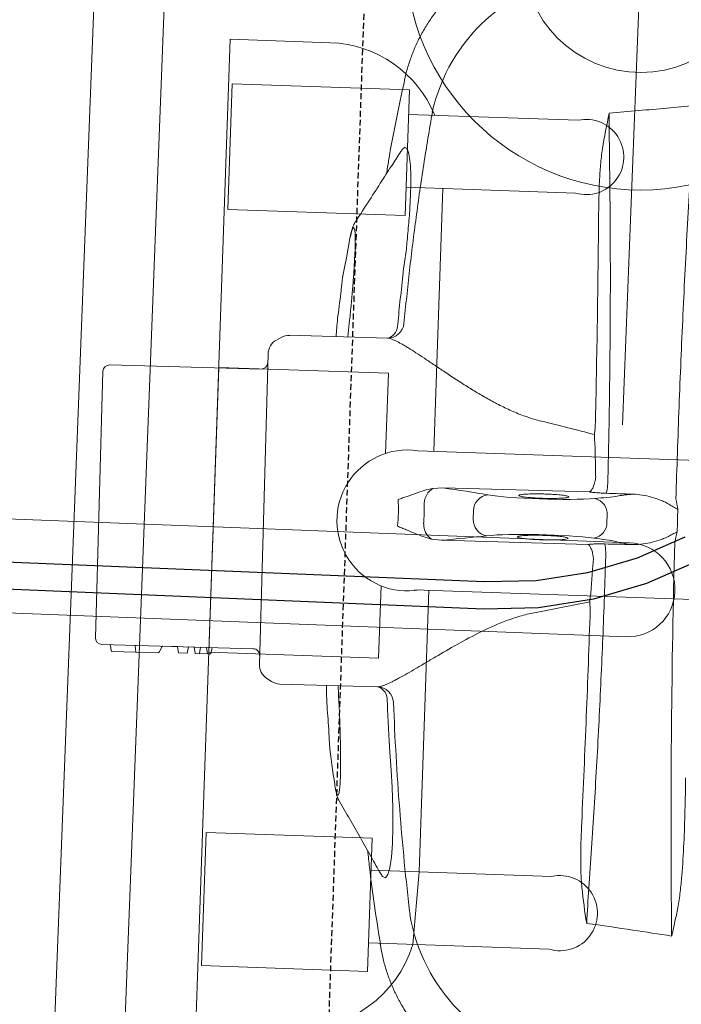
# Model space of a CAD drawing. Header units: millimetres. Extents: x 256680 to 410391, y -77299 to -22623.
# Tile 48 of 202: x 299033 to 299173, y -26457 to -26248. Entities that reach past the tile are written whole.
import ezdxf

# ---------------------------------------------------------------- set-up
doc = ezdxf.new("R2010")
doc.units = ezdxf.units.MM
doc.header["$LTSCALE"] = 2.5
doc.linetypes.add('11aa1PB-bd$0$11aa1PB-af$0$TRATTEGGIATA', pattern=[0.75, 0.5, -0.25])
for name, color, linetype, lineweight in [('CKD Equipments', 252, 'Continuous', 0), ('EQUIPMENT', 210, 'Continuous', 0), ('FURNITURES', 30, 'Continuous', 15), ('HATCH LIGHT', 250, 'Continuous', 0), ('K Equipment', 30, 'Continuous', 9)]:
    doc.layers.add(name, color=color, linetype=linetype, lineweight=lineweight)
doc.layers.add('Edges', color=7, linetype='Continuous')
doc.layers.add('FAINTEQUIP', color=253, linetype='Continuous')

# ---------------------------------------------------------------- blocks, each defined once
blk = doc.blocks.new('awreg')
at = {"layer": 'K Equipment'}
for p, q in [((60866.24, 14496.41, -7.42), (60866.22, 14311.87, -7.42)), ((60886.24, 14496.4, -7.42), (60886.22, 14311.87, -7.42)), ((60701.19, 14430.21, -7.42), (61051.19, 14430.24, -7.42)), ((60701.19, 14415.21, -7.42), (61051.19, 14415.24, -7.42)), ((60651.19, 14314.35, -7.42), (60841.19, 14314.37, -7.42))]:
    blk.add_line(p, q, dxfattribs=at)
for radius in [50, 25]:
    blk.add_circle((60741.19, 14314.36, -7.42), radius, dxfattribs=at)
blk.add_arc((60876.22, 14311.87, -7.42), 10, 180.0034, 0.0034, dxfattribs=at)
blk = doc.blocks.new('G$C62143A14')
at = {"linetype": 'Continuous', "lineweight": 0}
for p, q in [((142.09, 481.19), (198.78, 481.8)), ((140.7, 479.77), (141.05, 447.57)), ((140.7, 479.77), (140.72, 478.13)), ((200.55, 448.21), (200.2, 480.41)), ((139.33, 477.57), (139.43, 467.67)), ((139.48, 477.75), (140.59, 477.95)), ((139.38, 472.47), (140.78, 472.73)), ((139.56, 472.5), (139.58, 472.5)), ((139.53, 467.51), (140.74, 466.96)), ((140.84, 466.81), (140.88, 463.71)), ((140.88, 463.71), (139.53, 463.46)), ((139.53, 463.46), (139.55, 461.55)), ((140.9, 461.32), (139.55, 461.55)), ((140.9, 461.32), (140.91, 460.16)), ((140.91, 460.16), (139.57, 459.91)), ((139.57, 459.91), (139.6, 457.25)), ((140.93, 458.82), (139.58, 458.93)), ((140.94, 457.5), (139.6, 457.25)), ((139.6, 457.25), (139.61, 456.53)), ((140.96, 456.31), (139.61, 456.53)), ((203.83, 446.85), (137.8, 446.14)), ((134.81, 444.41), (134.24, 443.43)), ((207.44, 444.22), (206.85, 445.18)), ((208.18, 421.59), (207.96, 442.42)), ((133.76, 441.62), (133.99, 420.82)), ((208.09, 429.99), (211.67, 429.77)), ((229.05, 430.4), (224.9, 430.98)), ((113.93, 429.31), (112.94, 429.15)), ((130.32, 428.9), (133.9, 429.19)), ((263.02, 420.05), (263.03, 420.06)), ((79.21, 418.06), (79.21, 418.06)), ((165.81, 410.59), (165.64, 408.47)), ((176.8, 408.59), (176.59, 410.7)), ((165.64, 408.47), (165.98, 377.3)), ((177.13, 377.42), (176.8, 408.59)), ((170.42, 401.86), (172.16, 401.88)), ((170.85, 373.41), (172.34, 373.42))]:
    blk.add_line(p, q, dxfattribs=at)
at = {"linetype": 'Continuous', "lineweight": 0, "flags": 128}
for points in [[(139.47, 477.74), (139.47, 477.74), (139.48, 477.75)], [(94.26, 418.59), (93.66, 418.2), (93.46, 417.59), (94.13, 417.09), (95.62, 416.73), (97.89, 416.49), (100.81, 416.39), (104.33, 416.43), (108.32, 416.6), (112.67, 416.91), (116.39, 417.25), (120.19, 417.68), (120.19, 417.68), (120.19, 417.68)]]:
    blk.add_lwpolyline(points, dxfattribs=at)
at = {"linetype": 'Continuous', "lineweight": 0}
for centre, radius, start, end in [((198.8, 480.4), 1.4, 0.6162, 90.6162), ((142.1, 479.79), 1.4, 90.6162, 180.6162), ((139.5, 477.57), 0.175, 100.6162, 179.8134), ((140.55, 478.12), 0.175, 280.6162, 1.5356), ((139.61, 467.67), 0.175, 180.2997, 244.6825), ((140.67, 466.8), 0.175, 359.7298, 66.3191), ((201.95, 448.23), 1.4, 180.6162, 270.6162), ((137.83, 442.64), 3.5, 90.6162, 149.6525), ((139.65, 447.56), 1.4, 270.6162, 0.6162), ((203.87, 443.35), 3.5, 31.58, 90.6162), ((204.46, 442.38), 3.5, 0.6162, 31.58), ((137.26, 441.66), 3.5, 149.6525, 180.6162), ((211.65, 421.66), 3.47, 181.0853, 266.5636), ((211.04, 422.65), 3.14, 205.2925, 273.8166), ((130.52, 420.79), 3.47, 274.6644, 0.6066), ((131.16, 421.56), 2.92, 266.0995, 345.287), ((249.74, 376.79), 37.74, 9.6758, 79.5449), ((93.4, 375.11), 37.74, 101.688, 171.5562), ((169.03, 408.55), 3.81, 91.0104, 147.7315), ((173.41, 408.6), 3.81, 33.5009, 90.222), ((170.39, 398.41), 3.45, 89.4632, 172.6991), ((172.27, 398.43), 3.45, 8.5333, 91.7692), ((170.66, 376.8), 3.4, 192.1812, 273.2187), ((172.46, 376.82), 3.4, 268.0138, 349.0513), ((163.31, 386.4), 13.03, 267.8432, 282.7971), ((179.6, 386.55), 13.01, 258.4187, 273.3931)]:
    blk.add_arc(centre, radius, start, end, dxfattribs=at)
for centre, major_axis, ratio, start_param, end_param in [((173.14, 540.75), (1.8, -166.89), 0.087489, 5.626486, 5.727956), ((166.46, 540.68), (1.8, -166.89), 0.087489, 0.555229, 0.6567), ((166.45, 386.94), (0.15, -14), 0.087489, 0.682539, 2.586364), ((176.46, 387.05), (0.15, -14), 0.087489, 3.696821, 5.600646), ((171.51, 381.35), (37.1, 0.4), 0.145844, 4.211758, 4.440687), ((172.59, 312.04), (0.89, -82.6), 0.087489, 3.824132, 3.871858), ((171.93, 312.03), (0.89, -82.6), 0.087489, 2.411328, 2.459054), ((171.51, 381.35), (37.1, 0.4), 0.145844, 4.984033, 5.21302), ((166.41, 381.34), (0.11, -10.5), 0.087489, 0.30744, 0.730265), ((176.62, 381.45), (0.11, -10.5), 0.087489, 5.55292, 5.975743)]:
    blk.add_ellipse(centre, major_axis=major_axis, ratio=ratio, start_param=start_param, end_param=end_param, dxfattribs=at)
for points, knots in [([(133.87, 431.73), (132.61, 431.65), (129.52, 431.46), (126.44, 431.07), (124.61, 430.84)], [0, 0, 0, 0, 0.406128, 1, 1, 1, 1]), ([(217.34, 431.84), (215.51, 432.03), (212.42, 432.35), (209.32, 432.48), (208.06, 432.53)], [0, 0, 0, 0, 0.593547, 1, 1, 1, 1]), ([(224.9, 430.98), (223.05, 431.29), (220.59, 431.72), (217.98, 431.83), (217.34, 431.86)], [0, 0, 0, 0, 0.753677, 1, 1, 1, 1]), ([(124.61, 430.86), (123.92, 430.81), (120.23, 430.56), (116.76, 429.87), (113.93, 429.31)], [0, 0, 0, 0, 0.187713, 1, 1, 1, 1]), ([(211.67, 429.77), (212.8, 429.7), (215.09, 429.56), (218.36, 429.4), (221.43, 429.28), (224.19, 429.21), (226.63, 429.19), (228.63, 429.23), (230.14, 429.31), (231.09, 429.45), (231.48, 429.63), (231.26, 429.85), (230.51, 430.11), (229.54, 430.3), (229.05, 430.4)], [0, 0, 0, 0, 0.082182, 0.166764, 0.247017, 0.329479, 0.412022, 0.496967, 0.579727, 0.664898, 0.747476, 0.832441, 0.915021, 1, 1, 1, 1]), ([(232.62, 429.35), (232.51, 429.44), (232.21, 429.6), (231.78, 429.77), (231.17, 429.96), (230.4, 430.16), (229.66, 430.3), (229.26, 430.36)], [0, 0, 0, 0, 0.095307, 0.229075, 0.409095, 0.722588, 1, 1, 1, 1]), ([(109.39, 428.05), (108.12, 427.23), (105.58, 425.64), (101.69, 423.22), (97.89, 420.88), (95.41, 419.35), (94.24, 418.63)], [0, 0, 0, 0, 0.253353, 0.510138, 0.769176, 1, 1, 1, 1]), ([(112.72, 429.1), (112.54, 429.08), (112.03, 428.98), (111.21, 428.78), (110.45, 428.55), (109.86, 428.32), (109.52, 428.12), (109.39, 428.05)], [0, 0, 0, 0, 0.100787, 0.407598, 0.731303, 0.895894, 1, 1, 1, 1]), ([(112.94, 429.15), (112.46, 429.05), (111.51, 428.84), (110.75, 428.57), (110.53, 428.34), (110.88, 428.16), (111.82, 428.04), (113.29, 427.99), (115.28, 427.99), (117.7, 428.06), (120.5, 428.19), (123.59, 428.37), (126.9, 428.61), (129.18, 428.8), (130.32, 428.9)], [0, 0, 0, 0, 0.082617, 0.165235, 0.248974, 0.332713, 0.416293, 0.499873, 0.583402, 0.66693, 0.750192, 0.833453, 0.916727, 1, 1, 1, 1]), ([(247.95, 420.3), (247.03, 420.83), (244.9, 422.08), (241.37, 424.17), (237.17, 426.65), (234.2, 428.42), (232.62, 429.35)], [0, 0, 0, 0, 0.1790671, 0.418189, 0.6906263, 1, 1, 1, 1]), ([(263.02, 420.08), (257.33, 421.08), (250.71, 422.24), (244.05, 423.02), (243.13, 423.13)], [0, 0, 0, 0, 0.861575, 1, 1, 1, 1]), ([(99.02, 421.57), (97.86, 421.41), (91.22, 420.48), (84.64, 419.17), (79.21, 418.1)], [0, 0, 0, 0, 0.174606, 1, 1, 1, 1]), ([(191.78, 388.17), (191.99, 389.22), (192.26, 390.25), (192.87, 392.28), (193.22, 393.28), (193.97, 395.21), (194.37, 396.15), (195.22, 398), (195.66, 398.9), (196.56, 400.66), (197.02, 401.53), (197.72, 402.8), (197.95, 403.22), (198.43, 404.05), (198.66, 404.46), (199.83, 406.48), (200.76, 408.01), (202.1, 410.19), (202.54, 410.89), (203.17, 411.93), (203.38, 412.27), (203.79, 412.93), (203.99, 413.25), (204.96, 414.85), (205.66, 416.01), (206.41, 417.33), (206.55, 417.58), (206.82, 418.08), (206.95, 418.32), (207.3, 419.01), (207.5, 419.42), (208, 420.56), (208.18, 421.17), (208.18, 421.59)], [0, 0, 0, 0, 0.0625, 0.0625, 0.125, 0.125, 0.1875, 0.1875, 0.25, 0.25, 0.3125, 0.3125, 0.34375, 0.34375, 0.375, 0.375, 0.5, 0.5, 0.5625, 0.5625, 0.59375, 0.59375, 0.625, 0.625, 0.75, 0.75, 0.78125, 0.78125, 0.8125, 0.8125, 0.875, 0.875, 1, 1, 1, 1]), ([(133.99, 420.82), (134, 420.37), (134.2, 419.77), (134.72, 418.63), (134.93, 418.21), (135.3, 417.53), (135.44, 417.29), (135.72, 416.8), (135.87, 416.55), (136.64, 415.25), (137.37, 414.09), (138.58, 412.21), (139, 411.55), (139.88, 410.19), (140.34, 409.49), (141.72, 407.33), (142.68, 405.82), (144.62, 402.65), (145.6, 400.98), (147.49, 397.46), (148.39, 395.64), (149.56, 392.78), (149.93, 391.81), (150.58, 389.81), (150.87, 388.79), (151.1, 387.73)], [0, 0, 0, 0, 0.125, 0.125, 0.1875, 0.1875, 0.21875, 0.21875, 0.25, 0.25, 0.375, 0.375, 0.4375, 0.4375, 0.5, 0.5, 0.625, 0.625, 0.75, 0.75, 0.875, 0.875, 0.9375, 0.9375, 1, 1, 1, 1]), ([(211.25, 419.52), (213.05, 419.41), (214.85, 419.3), (217.55, 419.11), (218.89, 419.02), (220.47, 418.9), (221.14, 418.85), (221.59, 418.81), (221.81, 418.8), (222.04, 418.78)], [0, 0, 0, 0, 0.5, 0.5, 0.75, 0.875, 0.9375, 0.9375, 1, 1, 1, 1]), ([(222.04, 418.78), (222.04, 418.78), (223.3, 418.79), (225.86, 418.35), (229.86, 418.16), (233.98, 417.93), (237.98, 417.85), (241.53, 417.88), (244.47, 418.04), (246.75, 418.33), (248.25, 418.73), (248.89, 419.24), (248.81, 419.75), (248.17, 420.12), (247.95, 420.25)], [0, 0, 0, 0, 0.000001, 0.07749, 0.156459, 0.25141, 0.349211, 0.444694, 0.543101, 0.640433, 0.740837, 0.840407, 0.943195, 1, 1, 1, 1]), ([(293.34, 389.13), (293.26, 389.7), (293.04, 391.17), (292.46, 393.48), (291.65, 396.06), (290.65, 398.57), (289.42, 401.09), (287.96, 403.58), (286.27, 406.01), (284.41, 408.27), (282.41, 410.34), (280.28, 412.24), (278.04, 413.94), (275.7, 415.46), (273.28, 416.78), (270.8, 417.9), (268.28, 418.84), (265.73, 419.56), (263.98, 419.98), (263.07, 420.1), (263.03, 420.11)], [0, 0, 0, 0, 0.037673, 0.095878, 0.154189, 0.212585, 0.271048, 0.33568, 0.39959, 0.46265, 0.524915, 0.586431, 0.647228, 0.707328, 0.766741, 0.825471, 0.883514, 0.940856, 0.997479, 1, 1, 1, 1]), ([(79.19, 418.13), (79.18, 418.13), (78.27, 417.99), (76.52, 417.53), (73.94, 416.74), (71.43, 415.74), (68.99, 414.57), (66.56, 413.17), (64.18, 411.55), (61.88, 409.7), (59.76, 407.69), (57.83, 405.55), (56.09, 403.3), (54.54, 400.95), (53.19, 398.52), (52.04, 396.03), (51.09, 393.49), (50.34, 390.91), (49.81, 388.58), (49.62, 387.11), (49.54, 386.51)], [0, 0, 0, 0, 0.001134, 0.05921, 0.117416, 0.175724, 0.234114, 0.292568, 0.357035, 0.420781, 0.483687, 0.545808, 0.607185, 0.667848, 0.727816, 0.787098, 0.845698, 0.903609, 0.960817, 1, 1, 1, 1]), ([(85.76, 412.06), (89.48, 412.63), (96.91, 413.75), (108.15, 415.16), (119.44, 416.38), (127.01, 417.01), (130.8, 417.33)], [0, 0, 0, 0, 0.249615, 0.499229, 0.749615, 1, 1, 1, 1]), ([(120.19, 417.68), (120.42, 417.7), (120.64, 417.73), (121.09, 417.77), (121.76, 417.84), (123.33, 417.99), (124.68, 418.11), (127.37, 418.36), (129.17, 418.51), (130.97, 418.65)], [0, 0, 0, 0, 0.0625, 0.0625, 0.125, 0.25, 0.5, 0.5, 1, 1, 1, 1]), ([(120.19, 417.68), (120.19, 417.68), (120.19, 417.68), (120.19, 417.68), (120.19, 417.68), (120.19, 417.68), (120.19, 417.68)], [0.00000000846, 0.00000000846, 0.00000000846, 0.00000000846, 0.000000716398, 0.000000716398, 0.000000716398, 0.000001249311, 0.000001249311, 0.000001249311, 0.000001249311]), ([(120.19, 417.68), (120.19, 417.68), (120.19, 417.68), (120.19, 417.68), (120.19, 417.68), (120.19, 417.68)], [0, 0, 0, 0, 0.051824, 0.658198, 1, 1, 1, 1]), ([(165.81, 410.59), (165.93, 411.21), (166.1, 411.82), (166.49, 413.03), (166.7, 413.63), (167.14, 414.84), (167.37, 415.44), (167.71, 416.36), (167.82, 416.67), (168.05, 417.29), (168.17, 417.6), (168.28, 417.91)], [0, 0, 0, 0, 0.25, 0.25, 0.5, 0.5, 0.75, 0.75, 0.875, 0.875, 1, 1, 1, 1]), ([(176.59, 410.7), (176.46, 411.32), (176.27, 411.93), (175.86, 413.13), (175.63, 413.72), (175.16, 414.92), (174.92, 415.52), (174.56, 416.44), (174.44, 416.74), (174.2, 417.36), (174.08, 417.67), (173.95, 417.97)], [0, 0, 0, 0, 0.25, 0.25, 0.5, 0.5, 0.75, 0.75, 0.875, 0.875, 1, 1, 1, 1]), ([(211.44, 418.2), (215.22, 417.96), (222.78, 417.5), (234.09, 416.51), (245.37, 415.35), (252.85, 414.38), (256.59, 413.9)], [0, 0, 0, 0, 0.249615, 0.499229, 0.749614, 1, 1, 1, 1]), ([(222.04, 418.78), (222.04, 418.78), (222.04, 418.78), (222.04, 418.78), (222.04, 418.78), (222.04, 418.78), (222.04, 418.78)], [0, 0, 0, 0, 0.000000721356, 0.000000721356, 0.000000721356, 0.000001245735, 0.000001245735, 0.000001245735, 0.000001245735]), ([(222.04, 418.78), (222.04, 418.78), (222.04, 418.78), (222.04, 418.78), (222.04, 418.78), (222.04, 418.78)], [0, 0, 0, 0, 0.341802, 0.948176, 1, 1, 1, 1]), ([(166.57, 386.94), (166.57, 387.36), (166.56, 388.38), (166.61, 389.91), (166.7, 391.28), (166.83, 392.15), (166.96, 392.47), (167.04, 392.27), (167.07, 392.2)], [0, 0, 0, 0, 0.132098, 0.323568, 0.515413, 0.707812, 0.900839, 1, 1, 1, 1]), ([(167.07, 392.2), (167.1, 392.16), (167.18, 392.04), (167.3, 391.21), (167.43, 389.83), (167.49, 388.32), (167.53, 386.73), (167.52, 385.13), (167.46, 383.53), (167.36, 382.28), (167.26, 381.9), (167.22, 381.72)], [0, 0, 0, 0, 0.060949, 0.185979, 0.310678, 0.434944, 0.512562, 0.636279, 0.760031, 0.884002, 1, 1, 1, 1]), ([(175.45, 390.08), (175.46, 390.33), (175.5, 391.09), (175.6, 391.91), (175.75, 392.47), (175.85, 392.32), (175.91, 392.24)], [0, 0, 0, 0, 0.138476, 0.425595, 0.712972, 1, 1, 1, 1]), ([(175.91, 392.24), (175.96, 392.05), (176.06, 391.67), (176.19, 390.43), (176.29, 388.84), (176.33, 387.27), (176.33, 385.7), (176.3, 384.2), (176.2, 382.87), (176.11, 382.1), (176.06, 381.99), (176.05, 381.98)], [0, 0, 0, 0, 0.12873, 0.257, 0.385042, 0.513035, 0.593354, 0.721934, 0.850956, 0.980313, 1, 1, 1, 1]), ([(175.39, 387.04), (175.39, 387.22), (175.39, 388.01), (175.4, 388.78), (175.42, 389.6), (175.44, 389.84), (175.45, 390.08)], [0, 0, 0, 0, 0.170805, 0.715603, 0.716948, 1, 1, 1, 1]), ([(167.22, 381.72), (167.21, 381.7), (167.16, 381.45), (167.05, 381.51), (166.89, 381.97), (166.74, 383.06), (166.63, 384.58), (166.58, 385.96), (166.57, 386.75), (166.57, 386.94)], [0, 0, 0, 0, 0.012552, 0.198689, 0.385047, 0.571255, 0.757017, 0.942123, 1, 1, 1, 1]), ([(176.05, 381.98), (176.01, 381.85), (175.91, 381.59), (175.76, 381.91), (175.61, 382.77), (175.49, 384.12), (175.42, 385.62), (175.4, 386.63), (175.39, 387.04)], [0, 0, 0, 0, 0.154069, 0.335329, 0.515993, 0.696154, 0.875965, 1, 1, 1, 1]), ([(163.29, 376.05), (163.66, 376.11), (164, 376.18), (164.64, 376.37), (164.91, 376.48), (165.39, 376.71), (165.58, 376.83), (165.79, 377.01), (165.85, 377.07), (165.91, 377.15), (165.93, 377.18), (165.96, 377.24), (165.97, 377.27), (165.98, 377.3)], [0, 0, 0, 0, 0.25, 0.25, 0.5, 0.5, 0.75, 0.75, 0.875, 0.875, 0.9375, 0.9375, 1, 1, 1, 1]), ([(165.98, 377.3), (166.01, 377.09), (166.03, 376.85), (166.08, 376.32), (166.1, 376.03), (166.14, 375.42), (166.16, 375.08), (166.18, 374.4), (166.19, 374.05), (166.2, 373.69)], [0, 0, 0, 0, 0.25, 0.25, 0.5, 0.5, 0.75, 0.75, 1, 1, 1, 1]), ([(176.99, 373.81), (176.99, 374.17), (176.99, 374.52), (177, 375.2), (177.01, 375.53), (177.04, 376.15), (177.05, 376.44), (177.09, 376.97), (177.11, 377.21), (177.13, 377.42)], [0, 0, 0, 0, 0.25, 0.25, 0.5, 0.5, 0.75, 0.75, 1, 1, 1, 1]), ([(179.85, 376.23), (179.48, 376.28), (179.13, 376.35), (178.5, 376.52), (178.22, 376.62), (177.73, 376.84), (177.54, 376.96), (177.33, 377.13), (177.27, 377.19), (177.2, 377.28), (177.18, 377.31), (177.15, 377.36), (177.14, 377.39), (177.13, 377.42)], [0, 0, 0, 0, 0.25, 0.25, 0.5, 0.5, 0.75, 0.75, 0.875, 0.875, 0.9375, 0.9375, 1, 1, 1, 1]), ([(191, 376.67), (198.59, 376.8), (206.17, 376.94), (221.3, 377.29), (228.84, 377.49), (236.37, 377.71)], [0, 0, 0, 0, 0.5, 0.5, 1, 1, 1, 1]), ([(236.37, 377.71), (238.67, 377.78), (240.98, 377.82), (244.44, 377.78), (245.59, 377.76), (247.31, 377.68), (247.89, 377.65), (249.04, 377.56), (249.61, 377.51), (250.18, 377.45)], [0, 0, 0, 0, 0.5, 0.5, 0.75, 0.75, 0.875, 0.875, 1, 1, 1, 1]), ([(92.96, 375.75), (93.53, 375.83), (94.1, 375.9), (95.25, 376.01), (95.82, 376.05), (97.55, 376.17), (98.7, 376.22), (102.15, 376.32), (104.46, 376.33), (106.77, 376.32)], [0, 0, 0, 0, 0.125, 0.125, 0.25, 0.25, 0.5, 0.5, 1, 1, 1, 1]), ([(106.77, 376.32), (114.3, 376.26), (121.85, 376.22), (136.97, 376.2), (144.55, 376.21), (152.13, 376.25)], [0, 0, 0, 0, 0.5, 0.5, 1, 1, 1, 1]), ([(152.13, 376.25), (152.42, 376.28), (152.7, 376.31), (153.25, 376.37), (153.51, 376.39), (153.76, 376.41)], [0, 0, 0, 0, 0.5, 0.5, 1, 1, 1, 1]), ([(250.28, 375.96), (244.6, 375.66), (238.88, 375.38), (227.37, 374.87), (221.57, 374.64), (209.88, 374.24), (204, 374.07), (192.2, 373.78), (186.29, 373.66), (180.37, 373.57)], [0, 0, 0, 0, 0.25, 0.25, 0.5, 0.5, 0.75, 0.75, 1, 1, 1, 1]), ([(189.37, 376.8), (189.62, 376.78), (189.89, 376.76), (190.43, 376.72), (190.71, 376.7), (191, 376.67)], [0, 0, 0, 0, 0.5, 0.5, 1, 1, 1, 1]), ([(162.82, 373.38), (156.9, 373.34), (151, 373.33), (139.22, 373.37), (133.34, 373.42), (121.64, 373.56), (115.82, 373.67), (104.29, 373.93), (98.57, 374.08), (92.89, 374.27)], [0, 0, 0, 0, 0.25, 0.25, 0.5, 0.5, 0.75, 0.75, 1, 1, 1, 1]), ([(166.3, 367.99), (166.33, 368.36), (166.37, 368.72), (166.45, 369.38), (166.49, 369.69), (166.61, 370.52), (166.7, 370.98), (166.79, 371.34)], [0, 0, 0, 0, 0.25, 0.25, 0.5, 0.5, 1, 1, 1, 1]), ([(176.45, 371.44), (176.55, 371.09), (176.65, 370.63), (176.79, 369.8), (176.83, 369.49), (176.93, 368.84), (176.97, 368.48), (177.01, 368.1)], [0, 0, 0, 0, 0.5, 0.5, 0.75, 0.75, 1, 1, 1, 1]), ([(166.3, 367.99), (166.29, 367.33), (166.35, 366.67), (166.54, 365.37), (166.68, 364.73), (167.01, 363.45), (167.21, 362.82), (167.56, 361.88), (167.68, 361.57), (167.95, 360.96), (168.09, 360.66), (168.26, 360.37)], [0, 0, 0, 0, 0.25, 0.25, 0.5, 0.5, 0.75, 0.75, 0.875, 0.875, 1, 1, 1, 1]), ([(175.21, 360.44), (175.38, 360.74), (175.52, 361.04), (175.77, 361.66), (175.89, 361.97), (176.21, 362.91), (176.4, 363.55), (176.7, 364.83), (176.83, 365.48), (176.99, 366.78), (177.04, 367.44), (177.01, 368.1)], [0, 0, 0, 0, 0.125, 0.125, 0.25, 0.25, 0.5, 0.5, 0.75, 0.75, 1, 1, 1, 1]), ([(168.26, 360.37), (168.45, 360.04), (168.64, 359.71), (169.01, 359.06), (169.19, 358.73), (169.38, 358.4)], [0, 0, 0, 0, 0.5, 0.5, 1, 1, 1, 1]), ([(175.21, 360.44), (175.03, 360.11), (174.85, 359.78), (174.49, 359.11), (174.32, 358.78), (174.14, 358.45)], [0, 0, 0, 0, 0.5, 0.5, 1, 1, 1, 1]), ([(89.48, 356.56), (102.2, 357.15), (115.02, 357.64), (140.91, 358.4), (153.96, 358.68), (167.14, 358.84)], [0, 0, 0, 0, 0.5, 0.5, 1, 1, 1, 1]), ([(176.37, 358.94), (182.93, 359), (189.47, 359.03), (199.27, 359.03), (202.53, 359.03), (209.05, 359), (212.31, 358.99), (218.81, 358.93), (222.06, 358.9), (228.52, 358.82), (231.74, 358.78), (241.38, 358.62), (247.76, 358.49), (254.1, 358.33)], [0, 0, 0, 0, 0.25, 0.25, 0.375, 0.375, 0.5, 0.5, 0.625, 0.625, 0.75, 0.75, 1, 1, 1, 1]), ([(83.55, 356.23), (83.51, 356.25), (83.46, 356.26), (83.42, 356.27), (83.41, 356.28), (83.41, 356.28), (83.4, 356.28)], [0, 0, 0, 0, 0.0001941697, 0.0001941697, 0.0001941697, 0.0002311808, 0.0002311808, 0.0002311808, 0.0002311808]), ([(89.45, 355.2), (88.46, 355.35), (87.48, 355.52), (86, 355.77), (85.51, 355.86), (84.77, 355.99), (84.53, 356.03), (84.16, 356.1), (84.04, 356.13), (83.85, 356.16), (83.79, 356.17), (83.67, 356.2), (83.61, 356.21), (83.55, 356.23)], [0, 0, 0, 0, 0.5, 0.5, 0.75, 0.75, 0.875, 0.875, 0.9375, 0.9375, 0.96875, 0.96875, 1, 1, 1, 1]), ([(117.12, 354.6), (114.8, 354.54), (112.49, 354.49), (107.86, 354.43), (105.55, 354.42), (100.93, 354.46), (98.63, 354.5), (95.17, 354.66), (94.02, 354.72), (92.3, 354.86), (91.73, 354.91), (90.59, 355.04), (90.02, 355.11), (89.45, 355.2)], [0, 0, 0, 0, 0.25, 0.25, 0.5, 0.5, 0.75, 0.75, 0.875, 0.875, 0.9375, 0.9375, 1, 1, 1, 1])]:
    blk.add_open_spline(points, degree=3, knots=knots, dxfattribs=at)
for points in [[(168.28, 417.91), (169.23, 417.87), (171.12, 417.79), (173.01, 417.91), (173.95, 417.97)], [(173.39, 412.41), (172.66, 412.38), (171.18, 412.32), (169.7, 412.35), (168.97, 412.37)], [(151.1, 387.73), (151.95, 383.95), (152.83, 380.18), (153.76, 376.41)], [(189.37, 376.8), (190.22, 380.58), (191.02, 384.37), (191.78, 388.17)], [(250.18, 377.45), (252.73, 377.15), (255.26, 376.74), (257.78, 376.28)], [(85.4, 374.43), (87.9, 374.93), (90.42, 375.4), (92.96, 375.75)], [(161.61, 376.03), (161.97, 376.02), (162.34, 376.01), (162.7, 375.99)], [(162.7, 375.99), (162.9, 375.98), (163.09, 376), (163.29, 376.05)], [(179.85, 376.23), (180.04, 376.18), (180.24, 376.17), (180.44, 376.18)], [(180.44, 376.18), (180.8, 376.21), (181.16, 376.23), (181.52, 376.25)], [(257.78, 376.28), (255.24, 376.2), (252.74, 376.09), (250.28, 375.96)], [(257.78, 376.28), (258.04, 374.21), (258.31, 372.13), (258.59, 370.05)], [(84.34, 364.56), (84.74, 367.84), (85.09, 371.14), (85.4, 374.43)], [(92.89, 374.27), (90.43, 374.34), (87.93, 374.4), (85.4, 374.43)], [(166.2, 373.69), (166.23, 371.79), (166.27, 369.89), (166.3, 367.99)], [(177.01, 368.1), (177, 370.01), (177, 371.91), (176.99, 373.81)], [(258.59, 370.05), (259.1, 366.09), (259.61, 362.14), (260.15, 358.18)], [(83.4, 356.28), (83.73, 359.04), (84.04, 361.8), (84.34, 364.56)], [(167.14, 358.84), (167.88, 358.69), (168.63, 358.54), (169.38, 358.4)], [(174.14, 358.45), (172.55, 358.44), (170.97, 358.42), (169.38, 358.4)], [(176.37, 358.94), (175.63, 358.77), (174.88, 358.61), (174.14, 358.45)], [(83.4, 356.28), (85.44, 356.36), (87.47, 356.46), (89.48, 356.56)]]:
    blk.add_open_spline(points, degree=3, dxfattribs=at)
at = {"layer": 'EQUIPMENT'}
for p, q in [((79.6, 382.18), (79.45, 420.64)), ((79.6, 382.18), (79.45, 420.64)), ((79.49, 411.25), (94.99, 410.49)), ((79.49, 411.25), (94.99, 410.49))]:
    blk.add_line(p, q, dxfattribs=at)
blk.add_lwpolyline([(255.93, 413.33, 0.294125), (270.5, 436.14), (270.42, 457.48), (60.67, 456.7), (60.75, 435.36, 0.340822), (79.49, 411.25)], format="xyb", dxfattribs=at)
blk.add_lwpolyline([(255.93, 413.33, 0.294125), (270.5, 436.14), (270.42, 457.48), (60.67, 456.7), (60.75, 435.36, 0.340822), (79.49, 411.25)], format="xyb", dxfattribs=at)
blk.add_lwpolyline([(255.93, 413.33, 0.294125), (270.5, 436.14), (270.42, 457.48), (60.67, 456.7), (60.75, 435.36, 0.340822), (79.49, 411.25)], format="xyb", dxfattribs=at)
blk.add_lwpolyline([(255.93, 413.33, 0.294125), (270.5, 436.14), (270.42, 457.48), (60.67, 456.7), (60.75, 435.36, 0.340822), (79.49, 411.25)], format="xyb", dxfattribs=at)
blk.add_lwpolyline([(255.93, 413.33, 0.294125), (270.5, 436.14), (270.42, 457.48), (60.67, 456.7), (60.75, 435.36, 0.340822), (79.49, 411.25)], format="xyb", dxfattribs=at)
blk.add_lwpolyline([(255.93, 413.33, 0.294125), (270.5, 436.14), (270.42, 457.48), (60.67, 456.7), (60.75, 435.36, 0.340822), (79.49, 411.25)], format="xyb", dxfattribs=at)
blk.add_lwpolyline([(255.93, 413.33, 0.294125), (270.5, 436.14), (270.42, 457.48), (60.67, 456.7), (60.75, 435.36, 0.340822), (79.49, 411.25)], format="xyb", dxfattribs=at)
blk.add_lwpolyline([(255.93, 413.33, 0.294125), (270.5, 436.14), (270.42, 457.48), (60.67, 456.7), (60.75, 435.36, 0.340822), (79.49, 411.25)], format="xyb", dxfattribs=at)
for points in [[(183.65, 421.03), (200.7, 421.09), (200.57, 457.22), (139.97, 457), (140.1, 420.87), (155.46, 420.92)], [(183.65, 421.03), (200.7, 421.09), (200.57, 457.22), (139.97, 457), (140.1, 420.87), (155.46, 420.92)], [(183.65, 421.03), (200.7, 421.09), (200.57, 457.22), (139.97, 457), (140.1, 420.87), (155.46, 420.92)], [(183.65, 421.03), (200.7, 421.09), (200.57, 457.22), (139.97, 457), (140.1, 420.87), (155.46, 420.92)], [(183.65, 421.03), (200.7, 421.09), (200.57, 457.22), (139.97, 457), (140.1, 420.87), (155.46, 420.92)], [(183.65, 421.03), (200.7, 421.09), (200.57, 457.22), (139.97, 457), (140.1, 420.87), (155.46, 420.92)], [(183.65, 421.03), (200.7, 421.09), (200.57, 457.22), (139.97, 457), (140.1, 420.87), (155.46, 420.92)], [(183.65, 421.03), (200.7, 421.09), (200.57, 457.22), (139.97, 457), (140.1, 420.87), (155.46, 420.92)], [(95.09, 382.23), (94.95, 420.7)], [(95.09, 382.23), (94.95, 420.7)], [(95.09, 382.23), (94.95, 420.7)], [(95.09, 382.23), (94.95, 420.7)], [(95.09, 382.23), (94.95, 420.7)], [(95.09, 382.23), (94.95, 420.7)], [(95.09, 382.23), (94.95, 420.7)], [(95.09, 382.23), (94.95, 420.7)], [(256.04, 382.83), (255.9, 418.94)], [(256.04, 382.83), (255.9, 418.94)], [(256.04, 382.83), (255.9, 418.94)], [(256.04, 382.83), (255.9, 418.94)], [(256.04, 382.83), (255.9, 418.94)], [(256.04, 382.83), (255.9, 418.94)], [(256.04, 382.83), (255.9, 418.94)], [(256.04, 382.83), (255.9, 418.94)], [(240.41, 418.88), (240.54, 382.77)], [(240.41, 418.88), (240.54, 382.77)], [(240.41, 418.88), (240.54, 382.77)], [(240.41, 418.88), (240.54, 382.77)], [(240.41, 418.88), (240.54, 382.77)], [(240.41, 418.88), (240.54, 382.77)], [(240.41, 418.88), (240.54, 382.77)], [(240.41, 418.88), (240.54, 382.77)], [(155.51, 254.39), (154.92, 413.78)], [(155.51, 254.39), (154.92, 413.78)], [(155.51, 254.39), (154.92, 413.78)], [(155.51, 254.39), (154.92, 413.78)], [(155.51, 254.39), (154.92, 413.78)], [(155.51, 254.39), (154.92, 413.78)], [(155.51, 254.39), (154.92, 413.78)], [(155.51, 254.39), (154.92, 413.78)], [(184.49, 414.24), (185.08, 255.99)], [(184.49, 414.24), (185.08, 255.99)], [(184.49, 414.24), (185.08, 255.99)], [(184.49, 414.24), (185.08, 255.99)], [(184.49, 414.24), (185.08, 255.99)], [(184.49, 414.24), (185.08, 255.99)], [(184.49, 414.24), (185.08, 255.99)], [(184.49, 414.24), (185.08, 255.99)], [(94.99, 410.49), (154.93, 410.71)], [(94.99, 410.49), (154.93, 410.71)], [(94.99, 410.49), (154.93, 410.71)], [(94.99, 410.49), (154.93, 410.71)], [(94.99, 410.49), (154.93, 410.71)], [(94.99, 410.49), (154.93, 410.71)], [(94.99, 410.49), (154.93, 410.71)], [(94.99, 410.49), (154.93, 410.71)], [(184.5, 410.82), (240.44, 411.03)], [(184.5, 410.82), (240.44, 411.03)], [(184.5, 410.82), (240.44, 411.03)], [(184.5, 410.82), (240.44, 411.03)], [(184.5, 410.82), (240.44, 411.03)], [(184.5, 410.82), (240.44, 411.03)], [(184.5, 410.82), (240.44, 411.03)], [(184.5, 410.82), (240.44, 411.03)]]:
    blk.add_lwpolyline(points, dxfattribs=at)
for points in [[(234.36, 418.86), (261.12, 418.96), (260.98, 456.66), (234.22, 456.56)], [(234.36, 418.86), (261.12, 418.96), (260.98, 456.66), (234.22, 456.56)], [(234.36, 418.86), (261.12, 418.96), (260.98, 456.66), (234.22, 456.56)], [(234.36, 418.86), (261.12, 418.96), (260.98, 456.66), (234.22, 456.56)], [(234.36, 418.86), (261.12, 418.96), (260.98, 456.66), (234.22, 456.56)], [(234.36, 418.86), (261.12, 418.96), (260.98, 456.66), (234.22, 456.56)], [(234.36, 418.86), (261.12, 418.96), (260.98, 456.66), (234.22, 456.56)], [(234.36, 418.86), (261.12, 418.96), (260.98, 456.66), (234.22, 456.56)], [(73.4, 420.62), (101.73, 420.72), (101.6, 456.07), (73.27, 455.96)], [(73.4, 420.62), (101.73, 420.72), (101.6, 456.07), (73.27, 455.96)], [(73.4, 420.62), (101.73, 420.72), (101.6, 456.07), (73.27, 455.96)], [(73.4, 420.62), (101.73, 420.72), (101.6, 456.07), (73.27, 455.96)], [(73.4, 420.62), (101.73, 420.72), (101.6, 456.07), (73.27, 455.96)], [(73.4, 420.62), (101.73, 420.72), (101.6, 456.07), (73.27, 455.96)], [(73.4, 420.62), (101.73, 420.72), (101.6, 456.07), (73.27, 455.96)], [(73.4, 420.62), (101.73, 420.72), (101.6, 456.07), (73.27, 455.96)]]:
    blk.add_lwpolyline(points, close=True, dxfattribs=at)
for centre, radius, start, end in [((169.57, 415.84), 15, 353.8395, 192.3466), ((169.57, 415.84), 15, 353.8395, 192.3466), ((169.57, 415.84), 15, 353.8395, 192.3466), ((169.57, 415.84), 15, 353.8395, 192.3466), ((169.57, 415.84), 15, 353.8395, 192.3466), ((169.57, 415.84), 15, 353.8395, 192.3466), ((169.57, 415.84), 15, 353.8395, 192.3466), ((169.57, 415.84), 15, 353.8395, 192.3466), ((87.35, 380.22), 8, 165.8268, 14.5999), ((87.35, 380.22), 8, 165.8268, 14.5999), ((87.35, 380.22), 8, 165.8268, 14.5999), ((87.35, 380.22), 8, 165.8268, 14.5999), ((87.35, 380.22), 8, 165.8268, 14.5999), ((87.35, 380.22), 8, 165.8268, 14.5999), ((87.35, 380.22), 8, 165.8268, 14.5999), ((87.35, 380.22), 8, 165.8268, 14.5999), ((248.3, 380.82), 8, 165.8268, 14.5999), ((248.3, 380.82), 8, 165.8268, 14.5999), ((248.3, 380.82), 8, 165.8268, 14.5999), ((248.3, 380.82), 8, 165.8268, 14.5999), ((248.3, 380.82), 8, 165.8268, 14.5999), ((248.3, 380.82), 8, 165.8268, 14.5999), ((248.3, 380.82), 8, 165.8268, 14.5999), ((248.3, 380.82), 8, 165.8268, 14.5999)]:
    blk.add_arc(centre, radius, start, end, dxfattribs=at)
at = {"layer": 'FAINTEQUIP', "color": 4, "linetype": '11aa1PB-bd$0$11aa1PB-af$0$TRATTEGGIATA'}
blk.add_lwpolyline([(337, 429.45), (338.5, 25.45), (1.5, 24.2), (0, 428.19), (337, 429.45)], dxfattribs=at)
blk = doc.blocks.new('boilerplan')
at = {"layer": 'Edges'}
for p, q in [((210.19, 145.03), (210.19, 259.94)), ((215.96, 145.22), (215.96, 259.75)), ((210.95, 133.45), (210.19, 145.03)), ((216.68, 134.2), (215.96, 145.22)), ((218.84, 123.36), (216.68, 134.2)), ((213.25, 121.86), (210.95, 133.45)), ((217.05, 110.68), (213.25, 121.86)), ((222.39, 112.89), (218.84, 123.36)), ((227.28, 102.98), (222.39, 112.89)), ((222.27, 100.08), (217.05, 110.68))]:
    blk.add_line(p, q, dxfattribs=at)
blk = doc.blocks.new('G$C6845078B')
blk.add_blockref('boilerplan', (-210.19, -41.12))

msp = doc.modelspace()

# ---------------------------------------------------------------- hatches: boundary and pattern name
at = {"layer": 'HATCH LIGHT', "true_color": 0x636466}
h = msp.add_hatch(dxfattribs=at)
h.set_pattern_fill('ANSI32', color=251, scale=6)
h.set_pattern_definition([(45, (233893.35, -46725.026), (-40.411153, 40.411153), []), (45, (233920.29, -46725.026), (-40.411153, 40.411153), [])])
h.paths.add_polyline_path([(311036.19, -32589.97), (310842.25, -32638.82), (311023.79, -33359.69), (298471.14, -33359.58, -0.000263), (298456.61, -33559.58), (311280.4, -33559.7)])
h.paths.add_polyline_path([(298885.09, -25157.06), (298685, -25157.06, -0.011972), (298203.78, -34256.03), (298404.38, -34256.03, 0.01196)])
h.paths.add_polyline_path([(298868.71, -25697.6), (308547.65, -26046.56, 0.003501), (309041.72, -26800.64), (309209.35, -26691.53), (308659.24, -25850.46), (298874.95, -25497.7, -0.000262)])
h = msp.add_hatch(dxfattribs=at)
h.set_pattern_fill('ANSI37', color=251, scale=8)
h.set_pattern_definition([(45, (233893.352, -46725.026), (-17.960512, 17.960512), []), (135, (233893.352, -46725.026), (-17.960512, -17.960512), [])])
edge = h.paths.add_edge_path()
edge.add_line((301662.25, -25798.32), (298868.71, -25697.6))
edge.add_arc((108471.36, -19659.44), 190493.08, 356.5735369, 358.1835586, ccw=False)
edge.add_line((298623.89, -31044.72), (301473.11, -31044.74))
edge.add_line((301473.11, -31044.74), (301599.61, -27535.69))
edge.add_line((301599.61, -27535.69), (301499.68, -27532.09))
edge.add_line((301499.68, -27532.09), (301470.43, -28343.52))
edge.add_line((301470.43, -28343.52), (301470.43, -28343.52))
edge.add_line((301470.43, -28343.52), (301405.58, -30142.35))
edge.add_line((301405.58, -30142.35), (301376.65, -30944.74))
edge.add_line((301376.65, -30944.74), (298744.94, -30944.72))
edge.add_line((298744.94, -30944.72), (298870.96, -27449.28))
edge.add_line((298870.96, -27449.28), (299870.31, -27485.31))
edge.add_line((299870.31, -27485.31), (299911.71, -27486.81))
edge.add_line((299911.71, -27486.81), (299915.31, -27386.87))
edge.add_line((299915.31, -27386.87), (298874.57, -27349.35))
edge.add_line((298874.57, -27349.35), (298930.47, -25799.9))
edge.add_line((298930.47, -25799.9), (300429.5, -25853.94))
edge.add_line((300429.5, -25853.94), (300418.69, -26153.75))
edge.add_line((300418.69, -26153.75), (300395.29, -26801.7))
edge.add_line((300395.29, -26801.7), (300392.65, -26874.86))
edge.add_line((300392.65, -26874.86), (300492.58, -26878.47))
edge.add_line((300492.58, -26878.47), (300529.38, -25857.54))
edge.add_line((300529.38, -25857.54), (301558.71, -25894.65))
edge.add_line((301558.71, -25894.65), (301532.11, -26632.68))
edge.add_line((301532.11, -26632.68), (301632.04, -26636.28))
edge.add_line((301632.04, -26636.28), (301662.25, -25798.32))

# ---------------------------------------------------------------- block references
at = {"layer": 'CKD Equipments', "ltscale": 10, "rotation": 87.62417962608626}
msp.add_blockref('G$C6845078B', (299235.28, -26377.51, 7.42), dxfattribs=at)
at = {"layer": 'CKD Equipments', "ltscale": 0.25, "rotation": 87.79023278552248}
msp.add_blockref('G$C62143A14', (299524.18, -26539.83), dxfattribs=at)
at = {"layer": 'FURNITURES', "xscale": -1, "rotation": 87.79023278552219}
msp.add_blockref('awreg', (315810.6, 33910.03, 7.42), dxfattribs=at)

doc.saveas('drawing.dxf')
